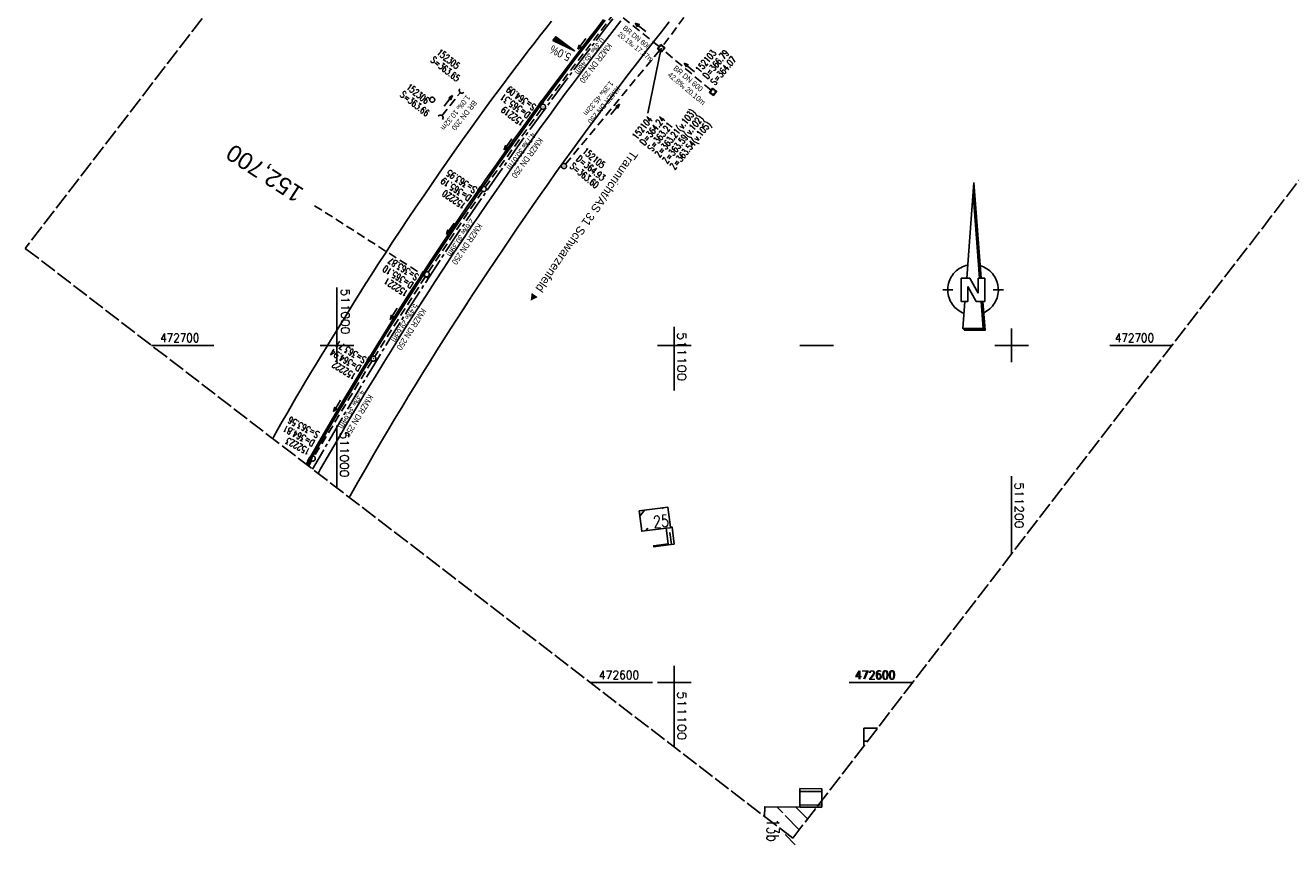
# Model space of a CAD drawing. Extents: x 510908 to 511586, y 472552 to 473315.
# Tile 1 of 5: x 510908 to 511283, y 472552 to 472795. Entities that reach past the tile are written whole.
import ezdxf
from ezdxf.enums import TextEntityAlignment as Align

# ---------------------------------------------------------------- set-up
doc = ezdxf.new("R2010")
doc.units = 0
doc.header["$LTSCALE"] = 10
doc.header["$MEASUREMENT"] = 0
for name, pattern in [('ACHSE', [5.5, 4, -0.5, 0.5, -0.5]), ('LT00', [0]), ('LT14', [0.6, 0.5, -0.1]), ('LT17', [0.15, 0.1, -0.05]), ('STRICHLINIE2', [0.375, 0.25, -0.125])]:
    doc.linetypes.add(name, pattern=pattern)
doc.layers.get('0').update_dxf_attribs({"linetype": 'LT00'})
for name, color, linetype in [('-AX-020', 250, 'ACHSE'), ('-Halt-Pfeil', 4, 'LT00'), ('-Haltung', 7, 'STRICHLINIE2'), ('-Haltungsbeschriftung', 140, 'LT00'), ('-QUE-20W', 11, 'LT00'), ('-Schachtbeschriftung', 5, 'LT00'), ('-ST-20', 30, 'LT17'), ('1401', 7, 'Continuous'), ('DFK_BEB_SCHR', 254, 'LT00'), ('DFK_BEBAUUNG', 250, 'LT00'), ('ORTSRICHTUNG', 7, 'Continuous'), ('V93_AFBR_BAB', 250, 'LT00'), ('V93_KA_MULD', 182, 'LT00'), ('V93_KA_PRUF', 182, 'LT00'), ('V93_RASTER', 250, 'LT00'), ('V93_RINNE', 182, 'LT00'), ('V93_SINKK', 182, 'LT00'), ('V93_UK_DURCH', 182, 'LT00'), ('V94_AFBR_BAB', 250, 'LT00'), ('V94_KA_PRUF', 182, 'LT00'), ('V94_RASTER', 250, 'LT00'), ('V94_RINNE', 182, 'LT00'), ('V94_SINKK', 182, 'LT00')]:
    doc.layers.add(name, color=color, linetype=linetype)
doc.layers.add('-BLATT_93-RAND', color=7, linetype='LT14', plot=False)
doc.styles.add('Beschrift', font='ARIAL.TTF')
doc.styles.add('Haltungsbeschriftung', font='ARIAL.TTF', dxfattribs={"width": 0.75})
doc.styles.add('schachtbeschriftung', font='romans.shx', dxfattribs={"width": 0.75, "height": 2})
doc.styles.get("Standard").update_dxf_attribs({"font": 'romans.shx'})

# ---------------------------------------------------------------- blocks, each defined once
blk = doc.blocks.new('SYMB1401')
at = {"layer": '1401'}
for p, q in [((-2.1, -28.35), (0, 0)), ((0, 0), (2.15, -28.35)), ((1.65, -28.35), (-0.25, -3.35)), ((1.7, -28.35), (-0.22, -3.01)), ((1.75, -28.35), (-0.2, -2.68)), ((1.8, -28.35), (-0.17, -2.34)), ((1.85, -28.35), (-0.15, -2.01)), ((1.9, -28.35), (-0.12, -1.68)), ((1.95, -28.35), (-0.1, -1.34)), ((2, -28.35), (-0.07, -1.01)), ((2.05, -28.35), (-0.05, -0.67)), ((2.1, -28.35), (-0.02, -0.34)), ((-3.75, -35.35), (-3.75, -28.35)), ((-3.75, -28.35), (-1.2, -28.35)), ((1.25, -32.8), (-1.2, -28.35)), ((1.25, -32.8), (1.25, -28.35)), ((3.25, -28.35), (1.25, -28.35)), ((3.25, -28.35), (3.25, -35.35)), ((-9.25, -31.85), (-6.25, -31.85)), ((0.7, -35.35), (-1.75, -30.9)), ((-1.75, -30.9), (-1.75, -35.35)), ((5.75, -31.85), (8.75, -31.85)), ((-1.75, -35.35), (-3.75, -35.35)), ((-2.65, -35.35), (-3.25, -43.35)), ((3.25, -35.35), (0.7, -35.35)), ((2.75, -43.35), (2.15, -35.35)), ((2.8, -43.4), (2.2, -35.35)), ((3.3, -43.85), (2.65, -35.35)), ((-3.25, -43.35), (2.75, -43.35)), ((-3.2, -43.4), (2.8, -43.4))]:
    blk.add_line(p, q, dxfattribs=at)
for points in [[(-7.74, -32.11), (-7.75, -31.56), (-7.7, -31.01), (-7.62, -30.47), (-7.51, -29.93), (-7.35, -29.4), (-7.15, -28.89), (-6.92, -28.39), (-6.65, -27.91), (-6.34, -27.45), (-6.01, -27.02), (-5.64, -26.61), (-5.24, -26.23), (-4.82, -25.88), (-4.37, -25.56), (-3.9, -25.28), (-3.41, -25.03), (-2.9, -24.81), (-2.38, -24.64), (-1.85, -24.5)], [(1.85, -24.65), (2.37, -24.82), (2.88, -25.03), (3.37, -25.28), (3.85, -25.57), (4.3, -25.88), (4.72, -26.23), (5.12, -26.61), (5.49, -27.02), (5.83, -27.45), (6.13, -27.91), (6.41, -28.39), (6.64, -28.89), (6.84, -29.4), (7, -29.93), (7.12, -30.47), (7.2, -31.01), (7.24, -31.56), (7.25, -32.11)], [(-2.9, -38.85), (-3.41, -38.64), (-3.9, -38.39), (-4.37, -38.1), (-4.81, -37.78), (-5.24, -37.43), (-5.64, -37.05), (-6, -36.64), (-6.34, -36.21), (-6.64, -35.75), (-6.91, -35.27), (-7.15, -34.78), (-7.35, -34.26), (-7.5, -33.74), (-7.62, -33.2), (-7.7, -32.66), (-7.74, -32.11)], [(7.25, -32.11), (7.21, -32.66), (7.13, -33.21), (7.01, -33.74), (6.85, -34.27), (6.65, -34.78), (6.42, -35.28), (6.15, -35.76), (5.84, -36.22), (5.5, -36.66), (5.13, -37.07), (4.74, -37.45), (4.31, -37.8), (3.86, -38.12), (3.39, -38.4), (2.9, -38.65)], [(-3.15, -43.45), (2.85, -43.45), (2.25, -35.35)], [(-3.1, -43.5), (2.9, -43.5), (2.3, -35.35)], [(-3.05, -43.55), (2.95, -43.55), (2.35, -35.35)], [(-3, -43.6), (3, -43.6), (2.4, -35.35)], [(-2.95, -43.65), (3.05, -43.65), (2.45, -35.35)], [(-2.9, -43.7), (3.1, -43.7), (2.5, -35.35)], [(-2.85, -43.75), (3.15, -43.75), (2.55, -35.35)], [(-2.8, -43.8), (3.2, -43.8), (2.6, -35.35)], [(-2.78, -43.82), (3.25, -43.82), (2.62, -35.35)], [(-3.25, -43.35), (-2.75, -43.85), (3.3, -43.85)]]:
    blk.add_lwpolyline(points, dxfattribs=at)
blk = doc.blocks.new('SYMB0652')
at = {"color": 0, "linetype": 'ByBlock'}
blk.add_lwpolyline([(-0.15, -0.075), (0.15, -0.075), (0.15, 0.075), (-0.15, 0.075), (-0.15, -0.075)], dxfattribs=at)
blk = doc.blocks.new('SYMB0003')
at = {"color": 0, "linetype": 'ByBlock'}
for p, q in [((-0.015712, 0), (0.010166, 0.012015)), ((0, -0.021257), (-0.015712, 0)), ((0.010166, 0.012015), (0, -0.021257))]:
    blk.add_line(p, q, dxfattribs=at)
for points in [[(-0.031395, 0.499013), (-0.093691, 0.491144), (-0.154509, 0.475528), (-0.21289, 0.452414), (-0.267913, 0.422164), (-0.318712, 0.385257), (-0.364484, 0.342274), (-0.404509, 0.293893), (-0.438154, 0.240877), (-0.464888, 0.184062), (-0.484292, 0.124345), (-0.496058, 0.062667), (-0.5, 0)], [(-0.5, 0), (-0.496058, -0.062667), (-0.484292, -0.124345), (-0.464888, -0.184062), (-0.438154, -0.240877), (-0.404509, -0.293893), (-0.364485, -0.342274), (-0.318712, -0.385257), (-0.267914, -0.422164), (-0.21289, -0.452414), (-0.154509, -0.475529), (-0.093691, -0.491144), (-0.031395, -0.499014), (0.031395, -0.499014)], [(0.5, 0), (0.496057, 0.062667), (0.484292, 0.124345), (0.464888, 0.184062), (0.438153, 0.240877), (0.404509, 0.293893), (0.364484, 0.342274), (0.318712, 0.385257), (0.267913, 0.422164), (0.21289, 0.452414), (0.154509, 0.475528), (0.093691, 0.491144), (0.031395, 0.499013), (-0.031395, 0.499013)], [(0.031395, -0.499014), (0.093691, -0.491144), (0.154509, -0.475529), (0.21289, -0.452414), (0.267914, -0.422164), (0.318712, -0.385257), (0.364485, -0.342274), (0.404509, -0.293893), (0.438154, -0.240877), (0.464889, -0.184062), (0.484292, -0.124345), (0.496058, -0.062667), (0.5, 0)]]:
    blk.add_lwpolyline(points, dxfattribs=at)
blk = doc.blocks.new('SYMB1210')
at = {"color": 0, "linetype": 'ByBlock'}
blk.add_line((0.018815, -0.179014), (0.055623, -0.17119), dxfattribs=at)
for points in [[(-0.2, -0.2), (-0.2, 0.2), (0.2, 0.2), (0.2, -0.2), (-0.2, -0.2)], [(0.018815, 0.179014), (-0.018815, 0.179014), (-0.055623, 0.17119), (-0.09, 0.155885), (-0.120444, 0.133766), (-0.145623, 0.105801), (-0.164438, 0.073213), (-0.176067, 0.037424), (-0.18, 0)], [(-0.18, 0), (-0.176067, -0.037424), (-0.164438, -0.073213), (-0.145623, -0.105801), (-0.120444, -0.133766), (-0.09, -0.155885), (-0.055623, -0.17119), (-0.018815, -0.179014), (0.018815, -0.179014)], [(0.18, 0), (0.176067, 0.037424), (0.164438, 0.073213), (0.145623, 0.105801), (0.120444, 0.133766), (0.09, 0.155885), (0.055623, 0.17119), (0.018815, 0.179014)], [(0.055623, -0.17119), (0.09, -0.155885), (0.120444, -0.133766), (0.145623, -0.105801), (0.164438, -0.073213), (0.176067, -0.037424), (0.18, 0)]]:
    blk.add_lwpolyline(points, dxfattribs=at)
blk = doc.blocks.new('SYMB1107')
at = {"color": 0, "linetype": 'ByBlock'}
for points in [[(-0.2, 0), (-0.196157, 0.039018), (-0.184776, 0.076537), (-0.166294, 0.111114), (-0.141421, 0.141421), (-0.111114, 0.166294), (-0.076537, 0.184776), (-0.039018, 0.196157), (0, 0.2)], [(0, 0.2), (0.039018, 0.196157), (0.076537, 0.184776), (0.111114, 0.166294), (0.141421, 0.141421), (0.166294, 0.111114), (0.184776, 0.076537), (0.196157, 0.039018), (0.2, 0)]]:
    blk.add_lwpolyline(points, dxfattribs=at)
blk = doc.blocks.new('SYMB0070')
at = {"color": 0, "linetype": 'ByBlock'}
for p, q in [((-0.5, 0), (0.2, 0)), ((0.5, 0), (0.2, 0.1)), ((0.2, 0.1), (0.2, 0)), ((0.468, 0), (0.21, 0.086)), ((0.21, 0.086), (0.21, -0.086)), ((0.21, -0.086), (0.468, 0)), ((0.22, -0.072), (0.437, 0)), ((0.23, -0.058), (0.405, 0)), ((0.24, -0.045), (0.374, 0)), ((0.342, 0), (0.25, 0.031)), ((0.25, 0.031), (0.25, -0.031)), ((0.25, -0.031), (0.342, 0)), ((0.26, -0.017), (0.31, 0)), ((0.27, -0.003), (0.279, 0))]:
    blk.add_line(p, q, dxfattribs=at)
for points in [[(0.2, 0), (0.2, -0.1), (0.5, 0)], [(0.437, 0), (0.22, 0.072), (0.22, -0.072)], [(0.405, 0), (0.23, 0.058), (0.23, -0.058)], [(0.374, 0), (0.24, 0.045), (0.24, -0.045)], [(0.31, 0), (0.26, 0.017), (0.26, -0.017)], [(0.279, 0), (0.27, 0.003), (0.27, -0.003)]]:
    blk.add_lwpolyline(points, dxfattribs=at)

msp = doc.modelspace()

# ---------------------------------------------------------------- linework, layer by layer
at = {"layer": '-AX-020', "ltscale": 0.2, "flags": 128}
msp.add_lwpolyline([(511480.55, 473221.7), (511477.57, 473218.19), (511475.55, 473215.81), (511467.29, 473206.2), (511458.98, 473196.64), (511450.61, 473187.13), (511442.18, 473177.67), (511433.71, 473168.25), (511425.19, 473158.87), (511416.62, 473149.54), (511408.01, 473140.24), (511399.37, 473130.98), (511390.68, 473121.76), (511381.96, 473112.57), (511373.2, 473103.41), (511364.42, 473094.28), (511355.61, 473085.17), (511346.77, 473076.1), (511337.91, 473067.04), (511329.03, 473058), (511320.13, 473048.99), (511311.22, 473039.98), (511302.29, 473031), (511293.34, 473022.02), (511284.39, 473013.05), (511275.44, 473004.09), (511266.47, 472995.14), (511255.91, 472984.59), (511236.79, 472965.5), (511230.18, 472958.9), (511223.57, 472952.29), (511216.96, 472945.68), (511210.37, 472939.06), (511203.78, 472932.43), (511197.22, 472925.79), (511190.66, 472919.13), (511184.13, 472912.44), (511177.62, 472905.74), (511171.14, 472899.01), (511164.68, 472892.25), (511158.26, 472885.46), (511151.88, 472878.64), (511145.53, 472871.79), (511139.22, 472864.89), (511132.96, 472857.96), (511126.75, 472850.98), (511120.58, 472843.95), (511114.48, 472836.88), (511109.32, 472830.82), (511103.32, 472823.65), (511097.39, 472816.44), (511091.51, 472809.17), (511085.7, 472801.85), (511079.95, 472794.49), (511074.26, 472787.07), (511068.64, 472779.61), (511063.08, 472772.1), (511057.59, 472764.54), (511052.16, 472756.93), (511046.8, 472749.28), (511041.5, 472741.58), (511036.27, 472733.84), (511031.1, 472726.05), (511026.01, 472718.22), (511020.98, 472710.35), (511016.01, 472702.43), (511011.12, 472694.47), (511006.29, 472686.47), (511001.53, 472678.43), (510996.84, 472670.35), (510992.82, 472663.27)], dxfattribs=at)
at = {"layer": '-BLATT_93-RAND'}
msp.add_lwpolyline([(511358.83, 473315.34), (510907.64, 472728.79), (511135.12, 472553.81), (511586.31, 473140.35), (511358.83, 473315.34)], dxfattribs=at)
at = {"layer": '-Haltung'}
for p, q in [((511118.34, 472818.49), (511096.58, 472788.75)), ((511082.12, 472798.42), (511061.55, 472771.38)), ((511095.55, 472788.62), (511083.16, 472798.54)), ((511067.79, 472753.75), (511095.66, 472787.57)), ((511110.93, 472775.68), (511096.71, 472787.66)), ((511031.14, 472768.12), (511036.61, 472775.03)), ((511060.66, 472770.17), (511043.98, 472746.98)), ((511043.13, 472745.74), (511027.06, 472721.73)), ((511026.25, 472720.48), (511011.21, 472696.7)), ((511010.42, 472695.42), (510993.25, 472667.08)), ((510992.5, 472665.78), (510991.64, 472664.18))]:
    msp.add_line(p, q, dxfattribs=at)
at = {"layer": '-QUE-20W'}
for p, q in [((511064.92, 472791.54), (511064.08, 472790.43)), ((511064.36, 472790.3), (511065.16, 472791.36)), ((511065.4, 472791.18), (511064.63, 472790.16)), ((511064.91, 472790.03), (511065.64, 472790.99)), ((511065.87, 472790.81), (511065.18, 472789.9)), ((511065.46, 472789.76), (511066.11, 472790.63)), ((511066.35, 472790.45), (511065.73, 472789.63)), ((511066.01, 472789.5), (511066.59, 472790.27)), ((511066.83, 472790.09), (511066.28, 472789.36)), ((511066.56, 472789.23), (511067.07, 472789.91)), ((511067.31, 472789.73), (511066.83, 472789.1)), ((511067.11, 472788.96), (511067.55, 472789.55)), ((511067.79, 472789.37), (511067.38, 472788.83)), ((511067.66, 472788.7), (511068.03, 472789.18)), ((511068.27, 472789), (511067.94, 472788.57)), ((511068.21, 472788.43), (511068.51, 472788.82)), ((511068.75, 472788.64), (511068.49, 472788.3)), ((511068.76, 472788.17), (511068.98, 472788.46)), ((511069.22, 472788.28), (511069.04, 472788.03)), ((511069.31, 472787.9), (511069.46, 472788.1)), ((511069.7, 472787.92), (511069.59, 472787.77)), ((511069.86, 472787.63), (511069.94, 472787.74)), ((511070.18, 472787.55), (511070.14, 472787.5)), ((511070.41, 472787.37), (511070.42, 472787.37))]:
    msp.add_line(p, q, dxfattribs=at)
msp.add_lwpolyline([(511064.03, 472790.45), (511064.87, 472791.57), (511070.46, 472787.35), (511064.03, 472790.45)], dxfattribs=at)
at = {"layer": '-Schachtbeschriftung'}
msp.add_line((511096.14, 472788.15), (511092.13, 472768.93), dxfattribs=at)
at = {"layer": '-ST-20', "ltscale": 2.5}
for p, q in [((510989.19, 472744.14), (510989.17, 472744.15)), ((511027.1, 472719.92), (510993.4, 472741.45))]:
    msp.add_line(p, q, dxfattribs=at)
at = {"layer": 'DFK_BEB_SCHR'}
for p, q in [((511089.82, 472649.34), (511091.17, 472651.09)), ((511096.78, 472651.8), (511096.54, 472651.48)), ((511092.14, 472645.81), (511091.51, 472644.99)), ((511099.15, 472640.95), (511098.68, 472644.46)), ((511156.18, 472582.6), (511157.28, 472582.61)), ((511143.75, 472567.63), (511137.25, 472567.68)), ((511130.44, 472563.1), (511132.18, 472561.32)), ((511139.54, 472559.54), (511136.09, 472563.05)), ((511137.2, 472563.68), (511143.72, 472563.63)), ((511141.74, 472563.01), (511142, 472562.74)), ((511132.9, 472560.6), (511137.07, 472556.34)), ((511135.84, 472551.89), (511132.86, 472554.93))]:
    msp.add_line(p, q, dxfattribs=at)
at = {"layer": 'DFK_BEBAUUNG'}
for points in [[(511089.62, 472650.89, 0), (511098.13, 472651.97, 0), (511098.87, 472646.07, 0), (511098.89, 472645.92, 0), (511097.57, 472645.77, 0), (511090.39, 472644.85, 0), (511089.62, 472650.89, 0)], [(511098.89, 472645.92, 0), (511098.87, 472646.07, 0), (511099.34, 472646.13, 0), (511099.98, 472641.06, 0), (511098.2, 472640.83, 0), (511098.16, 472641.11, 0), (511097.57, 472645.77, 0), (511098.89, 472645.92, 0)], [(511098.16, 472641.11, 0), (511098.2, 472640.83, 0), (511093.95, 472640.29, 0), (511093.91, 472640.57, 0), (511098.16, 472641.11, 0)], [(511156.16, 472586.44, 0), (511160.26, 472586.48, 0)], [(511156.19, 472581.19, 0), (511156.16, 472586.44, 0)], [(511143.71, 472562.99, 0), (511137.19, 472563.04, 0), (511137.26, 472568.24, 0), (511137.26, 472568.54, 0), (511143.76, 472568.46, 0), (511143.71, 472562.99, 0)], [(511126.8, 472560.21, 0), (511126.82, 472563.14, 0), (511137.19, 472563.04, 0), (511142.2, 472563, 0)]]:
    msp.add_polyline3d(points, dxfattribs=at)
at = {"layer": 'V93_AFBR_BAB'}
for points in [[(511063.65, 472796.19), (511061.91, 472794), (511060.18, 472791.8), (511058.46, 472789.59), (511056.75, 472787.38), (511055.05, 472785.15), (511051.9, 472781), (511048.78, 472776.83), (511045.68, 472772.65), (511042.61, 472768.44), (511039.56, 472764.22), (511037.22, 472760.94), (511034.9, 472757.65), (511032.59, 472754.36), (511030.3, 472751.05), (511028.01, 472747.73), (511025.74, 472744.41), (511023.44, 472741.02), (511021.16, 472737.63), (511018.88, 472734.23), (511016.63, 472730.82), (511014.39, 472727.39), (511012.17, 472723.96), (511010.34, 472721.1), (511008.53, 472718.24), (511006.72, 472715.36), (511004.93, 472712.49), (511003.14, 472709.6), (511001.36, 472706.72), (510999.57, 472703.83), (510998.09, 472701.42), (510996.6, 472699.01), (510995.12, 472696.6), (510993.65, 472694.18), (510992.18, 472691.76), (510990.72, 472689.33), (510989.27, 472686.89), (510987.84, 472684.45), (510986.42, 472682), (510985.12, 472679.71), (510983.82, 472677.41), (510982.54, 472675.11), (510981.26, 472672.8), (510981.01, 472672.35)], [(510994.44, 472662.02), (510995.19, 472663.35), (510997.13, 472666.73), (510999.08, 472670.1), (511001.05, 472673.46), (511003.58, 472677.78), (511006.14, 472682.09), (511008.71, 472686.39), (511011.31, 472690.67), (511013.92, 472694.94), (511016.38, 472698.93), (511018.87, 472702.9), (511021.37, 472706.87), (511023.88, 472710.82), (511026.42, 472714.76), (511029.07, 472718.87), (511031.73, 472722.96), (511034.42, 472727.04), (511037.12, 472731.11), (511039.84, 472735.16), (511042.08, 472738.48), (511044.34, 472741.78), (511046.61, 472745.07), (511048.89, 472748.36), (511051.18, 472751.64), (511053.48, 472754.91), (511055.84, 472758.25), (511058.2, 472761.58), (511060.58, 472764.91), (511062.98, 472768.22), (511065.39, 472771.52), (511067.81, 472774.81), (511069.84, 472777.54), (511071.88, 472780.26), (511073.94, 472782.97), (511076, 472785.67), (511078.07, 472788.37), (511080.15, 472791.06), (511082.23, 472793.75), (511084.2, 472796.29)], [(511003.65, 472654.94), (511003.91, 472655.41), (511006.22, 472659.46), (511008.55, 472663.5), (511010.89, 472667.54), (511012.95, 472671.06), (511015.03, 472674.59), (511017.12, 472678.1), (511019.22, 472681.61), (511021.33, 472685.11), (511023.47, 472688.59), (511025.49, 472691.87), (511027.52, 472695.13), (511029.57, 472698.39), (511031.64, 472701.63), (511033.71, 472704.87), (511035.8, 472708.11), (511040.25, 472714.96), (511044.75, 472721.79), (511049.3, 472728.59), (511051.48, 472731.84), (511053.68, 472735.08), (511055.89, 472738.31), (511058.11, 472741.53), (511060.34, 472744.74), (511062.59, 472747.94), (511064.95, 472751.27), (511067.32, 472754.58), (511069.71, 472757.88), (511072.11, 472761.17), (511074.52, 472764.46), (511076.94, 472767.74), (511079.36, 472770.99), (511081.78, 472774.24), (511084.22, 472777.49), (511086.67, 472780.72), (511089.13, 472783.94), (511091.61, 472787.15), (511093.9, 472790.09), (511096.21, 472793.03), (511098.53, 472795.95)]]:
    msp.add_lwpolyline(points, dxfattribs=at)
at = {"layer": 'V93_RASTER'}
for p, q in [((511000, 472705), (511000, 472695)), ((511100, 472695), (511100, 472705)), ((511200, 472705), (511200, 472695)), ((510963.57, 472700), (510945.07, 472700)), ((511005, 472700), (510995, 472700)), ((511105, 472700), (511095, 472700)), ((511205, 472700), (511195, 472700)), ((511247.58, 472700), (511229.08, 472700)), ((511000, 472676.25), (511000, 472657.75)), ((511200, 472661.2), (511200, 472638.15)), ((511100, 472580.82), (511100, 472605)), ((511075.07, 472600), (511093.57, 472600)), ((511095, 472600), (511105, 472600)), ((511095, 472600), (511105, 472600)), ((511152.16, 472600), (511170.66, 472600))]:
    msp.add_line(p, q, dxfattribs=at)
at = {"layer": 'V93_RINNE'}
for points in [[(511079.08, 472796.65), (511077.13, 472794.15), (511075.19, 472791.65), (511073, 472788.8), (511070.82, 472785.94), (511068.65, 472783.07), (511066.49, 472780.2), (511064.35, 472777.31), (511061.38, 472773.3), (511058.43, 472769.27), (511055.49, 472765.24), (511052.58, 472761.18), (511049.69, 472757.12), (511046.93, 472753.2), (511044.18, 472749.27), (511041.46, 472745.32), (511038.75, 472741.36), (511036.06, 472737.4), (511033.28, 472733.28), (511030.52, 472729.15), (511027.78, 472725.01), (511025.06, 472720.86), (511022.35, 472716.7), (511018.09, 472710.05), (511013.89, 472703.37), (511009.74, 472696.65), (511007.16, 472692.42), (511004.6, 472688.17), (511002.06, 472683.92), (510999.54, 472679.65), (510997.04, 472675.37), (510994.66, 472671.26), (510992.3, 472667.13), (510990.93, 472664.72)], [(510991.32, 472664.43), (510992.78, 472667), (510995.14, 472671.11), (510997.51, 472675.21), (511000.02, 472679.5), (511002.54, 472683.77), (511005.08, 472688.03), (511007.64, 472692.28), (511010.22, 472696.52), (511013.32, 472701.54), (511016.45, 472706.55), (511019.61, 472711.53), (511022.8, 472716.5), (511025.51, 472720.66), (511028.23, 472724.81), (511030.97, 472728.95), (511033.74, 472733.08), (511036.51, 472737.2), (511039.19, 472741.15), (511041.89, 472745.08), (511044.6, 472749.01), (511047.33, 472752.93), (511050.08, 472756.83), (511054.9, 472763.6), (511059.78, 472770.33), (511064.72, 472777.02), (511067.43, 472780.65), (511070.16, 472784.27), (511072.91, 472787.88), (511075.67, 472791.47), (511077.61, 472793.96), (511079.56, 472796.45)]]:
    msp.add_lwpolyline(points, dxfattribs=at)
at = {"layer": 'V94_AFBR_BAB'}
for points in [[(511007.33, 472716.33), (511006.72, 472715.36), (511004.93, 472712.49), (511003.14, 472709.6), (511001.36, 472706.72), (510999.57, 472703.83), (510998.09, 472701.42), (510996.6, 472699.01), (510995.12, 472696.6), (510993.65, 472694.18), (510992.18, 472691.76), (510990.72, 472689.33), (510989.27, 472686.89), (510987.84, 472684.45), (510986.42, 472682), (510985.12, 472679.71), (510983.82, 472677.41), (510982.54, 472675.11), (510981.26, 472672.8), (510981.01, 472672.35)], [(511003.65, 472654.94), (511003.91, 472655.41), (511006.22, 472659.46), (511008.55, 472663.5), (511010.89, 472667.54), (511012.95, 472671.06), (511015.03, 472674.59), (511017.12, 472678.1), (511019.22, 472681.61), (511021.33, 472685.11), (511023.47, 472688.59), (511025.49, 472691.87), (511027.52, 472695.13), (511029.57, 472698.39), (511031.64, 472701.63), (511033.71, 472704.87), (511035.8, 472708.11), (511038.76, 472712.66)]]:
    msp.add_lwpolyline(points, dxfattribs=at)
at = {"layer": 'V94_AFBR_BAB', "color": 0}
msp.add_lwpolyline([(510994.44, 472662.02), (510995.19, 472663.35), (510997.13, 472666.73), (510999.08, 472670.1), (511001.05, 472673.46), (511003.58, 472677.78), (511006.14, 472682.09), (511008.71, 472686.39), (511011.31, 472690.67), (511013.92, 472694.94), (511016.38, 472698.93), (511018.87, 472702.9), (511021.37, 472706.87), (511023.88, 472710.82), (511026.02, 472714.15)], dxfattribs=at)
at = {"layer": 'V94_RASTER'}
for p, q in [((511000, 472698.28), (511000, 472717.19)), ((511100, 472705.51), (511100, 472686.6)), ((511005, 472700), (510995, 472700)), ((511105, 472700), (511095, 472700)), ((511147.2, 472700), (511137.2, 472700)), ((511100, 472605), (511100, 472595)), ((511095, 472600), (511105, 472600)), ((511151.85, 472600), (511170.35, 472600))]:
    msp.add_line(p, q, dxfattribs=at)
at = {"layer": 'V94_RINNE'}
for points in [[(511021.09, 472714.72), (511018.09, 472710.05), (511013.89, 472703.37), (511009.74, 472696.65), (511007.16, 472692.42), (511004.6, 472688.17), (511002.06, 472683.92), (510999.54, 472679.65), (510997.04, 472675.37), (510994.66, 472671.26), (510992.3, 472667.13), (510990.93, 472664.72)], [(510991.32, 472664.43), (510992.78, 472667), (510995.14, 472671.11), (510997.51, 472675.21), (511000.02, 472679.5), (511002.54, 472683.77), (511005.08, 472688.03), (511007.64, 472692.28), (511010.22, 472696.52), (511013.32, 472701.54), (511016.45, 472706.55), (511019.61, 472711.53), (511021.62, 472714.66)]]:
    msp.add_lwpolyline(points, dxfattribs=at)

# ---------------------------------------------------------------- block references
at = {"layer": '-Halt-Pfeil', "yscale": 4.000000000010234, "zscale": 4}
for p, xscale, rotation in [((511089.98, 472794.36), 4.000000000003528, 141.2842221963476), ((511072.61, 472789.45), 4.000000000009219, 232.7320521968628), ((511104.46, 472782.44), 3.99999999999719, 139.8881421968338), ((511033, 472772.53), 4.00000000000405, 51.65142219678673), ((511082.5, 472770.02), 4.000000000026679, 50.50409219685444), ((511050.71, 472759.62), 4.000000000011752, 234.2851221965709), ((511033.61, 472734.64), 4.000000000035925, 236.2179421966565), ((511016.85, 472709.38), 3.999999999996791, 237.6912821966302), ((511000.07, 472682.09), 3.999999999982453, 238.7881121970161)]:
    msp.add_blockref('SYMB0070', p, dxfattribs=dict(at, xscale=xscale, rotation=rotation))
at = {"layer": '1401'}
msp.add_blockref('SYMB1401', (511188.83, 472748.33), dxfattribs=at)
at = {"layer": 'V93_KA_MULD', "xscale": 3.799999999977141, "yscale": 3.799999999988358, "zscale": 3.8, "rotation": 232.431311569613}
for p in [(511096.13, 472788.15), (511111.5, 472775.2)]:
    msp.add_blockref('SYMB1210', p, dxfattribs=at)
at = {"layer": 'V93_KA_PRUF', "color": 1, "xscale": 1.499999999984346, "yscale": 1.5, "zscale": 1.5, "rotation": 232.4313115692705}
msp.add_blockref('SYMB0003', (511028.26, 472772.87), dxfattribs=at)
at = {"layer": 'V93_KA_PRUF', "xscale": 1.499999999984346, "yscale": 1.5, "zscale": 1.5, "rotation": 232.4313115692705}
for p in [(511061.1, 472770.78), (511067.31, 472753.18), (511043.54, 472746.37), (511026.65, 472721.11), (511010.81, 472696.07), (510992.86, 472666.44)]:
    msp.add_blockref('SYMB0003', p, dxfattribs=at)
at = {"layer": 'V93_SINKK', "zscale": 4.5}
for p, xscale, yscale, rotation in [((511060.61, 472771.89), 4.500000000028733, 4.5, 233.7528231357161), ((511042.44, 472746.42), 4.499999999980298, 4.5, 235.3710026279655), ((511025.5, 472721.14), 4.500000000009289, 4.5, 236.9970705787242), ((511009.6, 472695.99), 4.500000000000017, 4.5, 238.6464507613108), ((510991.94, 472666.07), 4.499999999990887, 4.500000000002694, 240.6177436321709)]:
    msp.add_blockref('SYMB0652', p, dxfattribs=dict(at, xscale=xscale, yscale=yscale, rotation=rotation))
at = {"layer": 'V93_UK_DURCH', "zscale": 4}
for p, xscale, yscale, rotation in [((511037.08, 472775.62), 4.000000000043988, 4.000000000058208, 138.3326950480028), ((511030.68, 472767.53), 4.000000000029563, 4.000000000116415, 322.3175389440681)]:
    msp.add_blockref('SYMB1107', p, dxfattribs=dict(at, xscale=xscale, yscale=yscale, rotation=rotation))
at = {"layer": 'V94_KA_PRUF', "xscale": 1.500000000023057, "yscale": 1.5, "zscale": 1.5, "rotation": 263.3409047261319}
for p in [(511010.81, 472696.07), (510992.86, 472666.44)]:
    msp.add_blockref('SYMB0003', p, dxfattribs=at)
at = {"layer": 'V94_SINKK', "zscale": 4.5}
for p, xscale, yscale, rotation in [((511009.6, 472695.99), 4.49999999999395, 4.5, 238.9238814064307), ((510991.94, 472666.07), 4.500000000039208, 4.500000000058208, 59.9373983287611)]:
    msp.add_blockref('SYMB0652', p, dxfattribs=dict(at, xscale=xscale, yscale=yscale, rotation=rotation))

# ---------------------------------------------------------------- texts
at = {"layer": '-Haltungsbeschriftung', "style": 'Haltungsbeschriftung', "width": 0.75}
for s, height, rotation, p in [('BR DN 600', 1.5, 321.2842, (511084.6, 472793.84)), ('0.3‰ 35.48m', 1.8, 232.7321, (511078.24, 472791.43)), ('20.1‰ 17.37m', 1.5, 321.2842, (511083.1, 472791.97)), ('KMZR DN 250', 1.8, 232.7321, (511080.28, 472789.88)), ('42.8‰ 20.10m', 1.6, 319.8881, (511097.92, 472779.99)), ('BR DN 600', 1.6, 319.8881, (511099.57, 472781.95)), ('1.3‰ 45.32m', 1.6, 230.5041, (511080.93, 472778.64)), ('KMZR DN 250', 1.6, 230.5041, (511082.91, 472777.01)), ('1.0‰ 10.32m', 1.6, 231.6514, (511038.43, 472774.45)), ('BR DN 200', 1.6, 231.6514, (511040.43, 472772.87)), ('4.7‰ 30.07m', 1.8, 234.2851, (511057.74, 472763.31)), ('KMZR DN 250', 1.8, 234.2851, (511059.82, 472761.81)), ('2.6‰ 30.39m', 1.8, 236.2179, (511039.62, 472737.8)), ('KMZR DN 250', 1.8, 236.2179, (511041.75, 472736.38)), ('5.4‰ 29.63m', 1.8, 237.6913, (511022.9, 472712.57)), ('KMZR DN 250', 1.8, 237.6913, (511025.06, 472711.2)), ('4.3‰ 34.64m', 1.8, 238.7881, (511007.17, 472686.93)), ('KMZR DN 250', 1.8, 238.7881, (511009.36, 472685.6))]:
    msp.add_text(s, height=height, rotation=rotation, dxfattribs=at).set_placement(p)
at = {"layer": '-QUE-20W', "style": 'Beschrift', "width": 0.8}
msp.add_text('5.0%%%', height=2.5, rotation=-205.8164, dxfattribs=at).set_placement((511069.65, 472786.39))
at = {"layer": '-Schachtbeschriftung', "style": 'schachtbeschriftung', "width": 0.75}
for s, rotation, p in [('152305', 321.6514, (511029.38, 472786.57)), ('152103', 49.8881, (511107.65, 472780.73)), ('S=363.65', 321.6514, (511027.59, 472784.32)), ('D=366.79', 49.8881, (511109.86, 472778.88)), ('S=364.07', 49.8881, (511112.06, 472777.02)), ('152306', 321.6514, (511020.34, 472776.29)), ('S=364.09', 144.2851, (511059.24, 472771.19)), ('S=363.66', 321.6514, (511018.56, 472774.03)), ('D=365.31', 144.2851, (511057.56, 472768.85)), ('152219', 144.2851, (511055.87, 472766.52)), ('Z=363.21(v.103)', 51.2842, (511095.68, 472755.55)), ('152104', 51.2842, (511088.94, 472760.96)), ('D=364.24', 51.2842, (511091.19, 472759.16)), ('S=363.21', 51.2842, (511093.44, 472757.36)), ('Z=363.59(v.102)', 51.2842, (511097.93, 472753.75)), ('Z=363.54(v.105)', 51.2842, (511100.18, 472751.95)), ('152105', 320.5041, (511072.56, 472757.27)), ('S=363.60', 320.5041, (511068.9, 472752.83)), ('D=364.93', 320.5041, (511070.73, 472755.05)), ('S=363.95', 146.2179, (511041.67, 472746.72)), ('D=365.19', 146.2179, (511040.07, 472744.32)), ('152220', 146.2179, (511038.47, 472741.93)), ('S=363.87', 147.6913, (511024.46, 472720.89)), ('D=365.10', 147.6913, (511022.92, 472718.46)), ('152221', 147.6913, (511021.38, 472716.02)), ('S=363.71', 148.7881, (511008.92, 472696.33)), ('D=364.94', 148.7881, (511007.43, 472693.87)), ('152222', 148.7881, (511005.94, 472691.41)), ('S=363.56', 151.8137, (510995.04, 472674.22)), ('D=364.81', 151.8137, (510993.68, 472671.68)), ('152223', 151.8137, (510992.32, 472669.14))]:
    msp.add_text(s, height=2, rotation=rotation, dxfattribs=at).set_placement(p)
at = {"layer": '-ST-20', "style": 'Beschrift'}
msp.add_text('152,700', height=5, rotation=147.0738, dxfattribs=at).set_placement((510989.17, 472744.15), align=Align.MIDDLE_LEFT)
at = {"layer": 'DFK_BEBAUUNG', "width": 0.75}
for s, rotation, p in [('25', 5.4833, (511093.95, 472645.81)), ('13b', -90.425, (511127.49, 472559.56))]:
    msp.add_text(s, height=3.6, rotation=rotation, dxfattribs=at).set_placement(p)
at = {"layer": 'ORTSRICHTUNG', "insert": (511071.72, 472735.67), "char_height": 2.5, "width": 55.3436, "attachment_point": 8, "rotation": 235.1621, "style": 'Beschrift'}
msp.add_mtext('Traunricht/AS 31 Schwarzenfeld ►', dxfattribs=at)
at = {"layer": 'V93_RASTER'}
for s, rotation, width, p in [(' 472700', 0.002, 0.902, (510946.07, 472701)), (' 472700', 0.002, 0.902, (511229.08, 472701)), (' 511000', 270.002, 1.058, (511001, 472676.25)), (' 511200', 270.002, 1.063, (511201, 472661.2)), (' 472600', 0.002, 0.931, (511076.07, 472601)), (' 472600', 0.002, 0.931, (511152.16, 472601)), (' 511100', 270.002, 1.127, (511101, 472599.32))]:
    msp.add_text(s, height=2.5, rotation=rotation, dxfattribs=dict(at, width=width)).set_placement(p)
at = {"layer": 'V94_RASTER'}
for s, rotation, width, p in [(' 511000', 270.0005, 1.058, (511001.25, 472718.68)), (' 511100', 270.0005, 1.127, (511100.99, 472705.87)), (' 472600', 0.0005, 0.931, (511151.85, 472601))]:
    msp.add_text(s, height=2.5, rotation=rotation, dxfattribs=dict(at, width=width)).set_placement(p)

doc.saveas('drawing.dxf')
